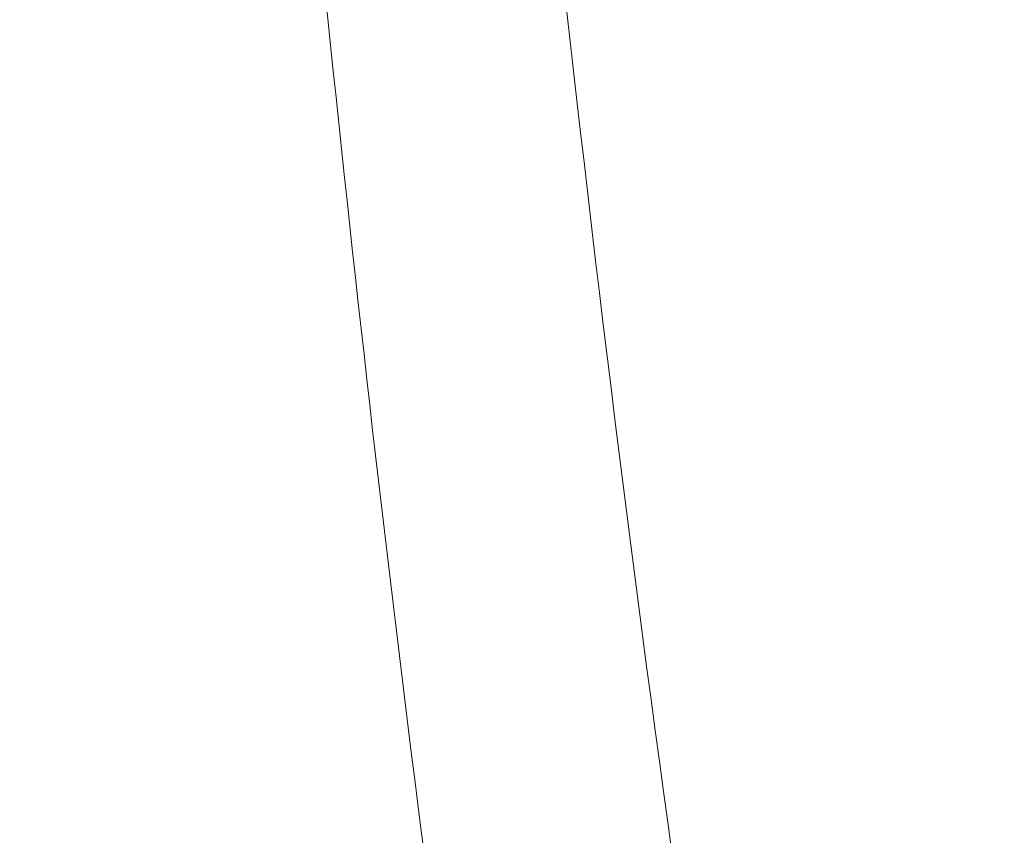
# Model space of a CAD drawing. Header units: inches. Extents: x -757 to 108, y -33 to 183.
# Tile 128 of 156: x -460.6074 to -460.5739, y 161.4343 to 161.462. Entities that reach past the tile are written whole.
import ezdxf

# ---------------------------------------------------------------- set-up
doc = ezdxf.new("R2010")
doc.units = ezdxf.units.IN
doc.header["$MEASUREMENT"] = 0
doc.layers.add('M-EQPM', color=90, linetype='Continuous', lineweight=9)

# ---------------------------------------------------------------- blocks, each defined once
blk = doc.blocks.new('Roof Vent - Roof Vent-V12-Rear')
at = {"layer": 'M-EQPM'}
for points, knots in [([(-460.631473, 162.076421), (-460.625478, 162.076182), (-460.613382, 162.071924), (-460.595387, 162.054734), (-460.576963, 162.025115), (-460.559524, 161.985873), (-460.543964, 161.936896), (-460.530744, 161.88071), (-460.520925, 161.817971), (-460.514074, 161.745888), (-460.512691, 161.679607), (-460.514577, 161.622376), (-460.518673, 161.567201), (-460.527707, 161.498828), (-460.543766, 161.427782), (-460.563513, 161.368079), (-460.593825, 161.307774), (-460.616484, 161.289632), (-460.631473, 161.289019)], [0, 0, 0, 0, 0.055556, 0.111111, 0.166667, 0.222222, 0.277778, 0.333333, 0.388889, 0.444444, 0.513889, 0.548611, 0.583333, 0.652778, 0.722222, 0.791667, 0.861111, 1, 1, 1, 1]), ([(-460.576112, 161.98427), (-460.579321, 161.969573), (-460.585009, 161.936936), (-460.591561, 161.880767), (-460.59605, 161.81802), (-460.59901, 161.745921), (-460.599583, 161.679605), (-460.598788, 161.622346), (-460.597028, 161.567157), (-460.59302, 161.498769), (-460.5857, 161.432477), (-460.579335, 161.39599), (-460.576123, 161.38125)], [0.2222222, 0.2222222, 0.2222222, 0.2222222, 0.2777778, 0.3333333, 0.3888889, 0.4444444, 0.5138889, 0.5486111, 0.5833333, 0.6527778, 0.7222222, 0.7777778, 0.7777778, 0.7777778, 0.7777778]), ([(-460.585505, 161.381072), (-460.580366, 161.39578), (-460.57065, 161.428481), (-460.55823, 161.484747), (-460.549018, 161.547435), (-460.542587, 161.619462), (-460.541278, 161.685723), (-460.543046, 161.742945), (-460.546893, 161.798136), (-460.555384, 161.866579), (-460.569412, 161.93284), (-460.580276, 161.969315), (-460.585414, 161.984063)], [0.2222222, 0.2222222, 0.2222222, 0.2222222, 0.2777778, 0.3333333, 0.3888889, 0.4444444, 0.5138889, 0.5486111, 0.5833333, 0.6527778, 0.7222222, 0.7777778, 0.7777778, 0.7777778, 0.7777778])]:
    blk.add_open_spline(points, degree=3, knots=knots, dxfattribs=at)
blk.add_open_spline([(-460.585193, 161.381029), (-460.588172, 161.395723), (-460.593442, 161.428386), (-460.597468, 161.465867), (-460.599159, 161.485688)], degree=3, dxfattribs=at)

msp = doc.modelspace()

# ---------------------------------------------------------------- block references
at = {"layer": 'M-EQPM'}
msp.add_blockref('Roof Vent - Roof Vent-V12-Rear', (0, 0), dxfattribs=at)

doc.saveas('drawing.dxf')
